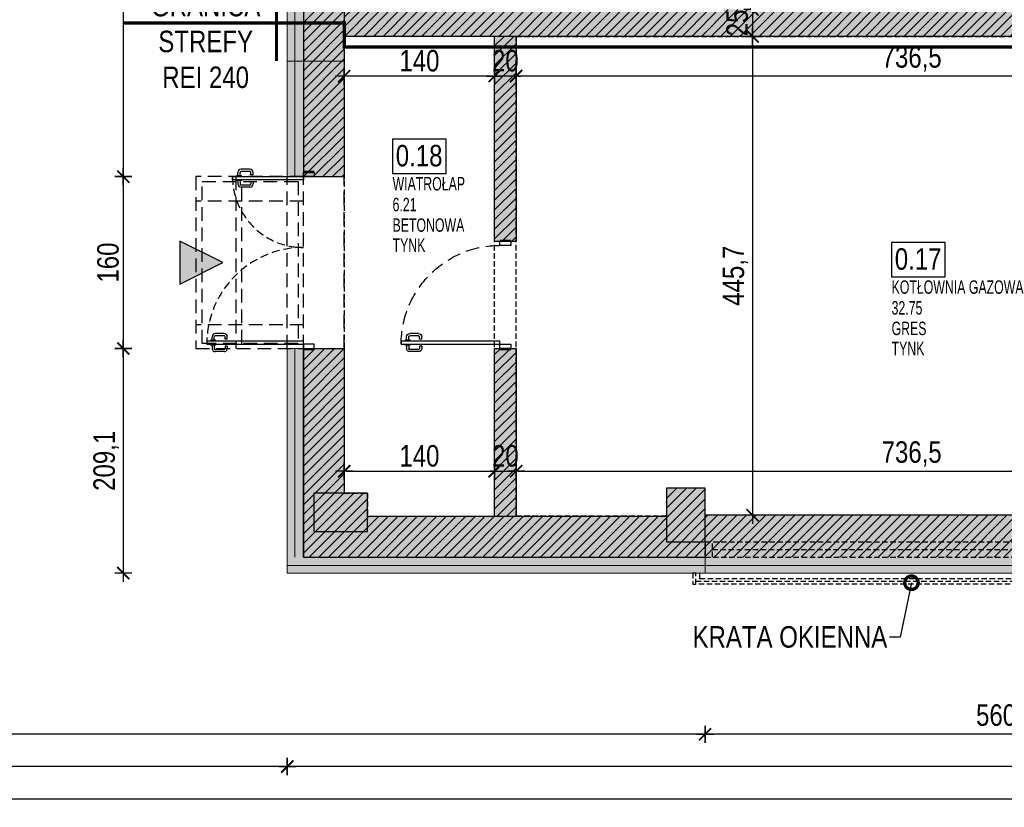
# Model space of a CAD drawing. Header units: millimetres. Extents: x 76192 to 88546, y 19309 to 25840.
# Tile 31 of 61: x 86490 to 87407, y 19309 to 20043. Entities that reach past the tile are written whole.
import ezdxf
from ezdxf import colors
from ezdxf.entities.mleader import LeaderData, LeaderLine
from ezdxf.math import Vec2, Vec3

# ---------------------------------------------------------------- set-up
doc = ezdxf.new("R2010")
doc.units = ezdxf.units.MM
for name, pattern in [('DASHED', [0.75, 0.5, -0.25]), ('DASHED2', [0.375, 0.25, -0.125]), ('DASHEDX2', [38.1, 25.4, -12.7])]:
    doc.linetypes.add(name, pattern=pattern)
doc.layers.get('DEFPOINTS').update_dxf_attribs({"lineweight": 9})
for name, color, linetype in [('_HSA_HATCH_WYPEŁNIENIA_PRZEGRÓD', 205, 'Continuous'), ('_HSA_NUMERACJA POMIESZCZEN', 43, 'Continuous'), ('_HSA_OPIS', 43, 'Continuous'), ('_HSA_PRZERYWANE', 153, 'DASHEDX2'), ('_HSA_STOLARKA_WEWNĘTRZNA', 132, 'Continuous'), ('_HSA_STOLARKA_ZEWNĘTRZNA', 132, 'Continuous'), ('_HSA_WIDOKOWE', 1, 'Continuous'), ('_HSA_WIDOKOWE_CIENKIE', 8, 'Continuous'), ('_HSA_WYM_100', 141, 'Continuous'), ('_HSA_ŚCIANY_DZIAŁOWE', 6, 'Continuous'), ('_HSA_ŚCIANY_KONSTRUKCYJNE', 3, 'Continuous'), ('_HSA_ŚCIANY_MUROWANE', 4, 'Continuous')]:
    doc.layers.add(name, color=color, linetype=linetype)
for name, color, linetype, true_color in [('_HSA_HATCH_WYPEŁNIENIA_PRZEGRÓD_P_POŻ', 7, 'Continuous', 0xef8a8a), ('_HSA_WYDZIELENIA_POŻAROWE_240_MIN', 7, 'DASHED2', 0xab1603), ('_HSA_WYDZIELENIA_POŻAROWE_60_MIN', 7, 'DASHED2', 0x1428e1)]:
    doc.layers.add(name, color=color, linetype=linetype, true_color=true_color)
doc.layers.add('_HSA_IZOLACJA_TERMICZNA', color=2, linetype='Continuous', lineweight=5)
doc.layers.add('_HSA_NUMERACJA POMIESZCZEN POMOC', color=7, linetype='Continuous', true_color=0x38940a, plot=False)
doc.layers.add('_HSA_POWIERZCHNIA_UŻYTKOWA', color=115, linetype='DASHED', plot=False)
doc.styles.add('ARIAL_100', font='Arial.ttf', dxfattribs={"width": 0.8, "height": 20})
doc.styles.add('ARIAL_50', font='Arial Narrow.ttf', dxfattribs={"width": 0.8, "height": 10})
doc.linetypes.add('BATTING', pattern='A,0.00254,-2.54,[134,ltypeshp.shx,S=2.54,R=0,X=-2.54,Y=0],-5.08,[134,ltypeshp.shx,S=2.54,R=180,X=2.54,Y=0],-2.54', length=10.16254)
doc.dimstyles.new('WYM_WEWN_100', dxfattribs={"dimtxt": 20, "dimasz": 2, "dimexe": 10, "dimexo": 0, "dimgap": 4, "dimtad": 1, "dimdec": 1, "dimrnd": 0.1, "dimtxsty": 'ARIAL_100', "dimblk": 'Wym-03', "dimcen": 0, "dimdle": 10, "dimse1": 1, "dimse2": 1, "dimclrt": 256, "dimazin": 2, "dimtfac": 1, "dimtdec": 1, "dimtix": 1, "dimtmove": 2, "dimatfit": 0, "dimfxl": 1, "dimtolj": 1, "dimtzin": 0, "dimarcsym": 0})

# ---------------------------------------------------------------- blocks, each defined once
blk = doc.blocks.new('A$C0ec6a0bf')
at = {"linetype": 'ByBlock', "ltscale": 10}
for points in [[(-578.35, -10.41), (-575.48, -10.41), (-575.48, 0), (-578.35, 0)], [(2.35, -10.41), (5.22, -10.41), (5.22, 0), (2.35, 0)], [(-575.48, -7.47), (2.35, -7.47), (2.35, -10.41), (-575.48, -10.41)]]:
    blk.add_lwpolyline(points, close=True, dxfattribs=at)
blk = doc.blocks.new('*U110')
at = {"linetype": 'ByBlock', "ltscale": 10}
for p, q in [((0, 14), (560.63, 14)), ((0, 0), (0, 14)), ((7, 0), (7, 14)), ((553.63, 14), (553.63, 0)), ((560.63, 14), (560.63, 0)), ((0, 0), (560.63, 0)), ((7, 7), (553.63, 7))]:
    blk.add_line(p, q, dxfattribs=at)
blk = doc.blocks.new('*U124')
for p, q in [((87.175, 75.86), (87.175, 84)), ((89.175, 75.86), (89.175, 84)), ((93.275, 87), (90.175, 87)), ((93.275, 85), (90.175, 85)), ((93.275, 88.25), (94.075, 88.25)), ((93.275, 83.75), (93.275, 88.25)), ((94.075, 83.75), (93.275, 83.75)), ((97.8, 88.25), (97, 88.25)), ((97, 83.75), (97.8, 83.75)), ((97.8, 83.75), (97.8, 88.25)), ((97.8, 87), (100.9, 87)), ((97.8, 85), (100.9, 85)), ((101.9, 75.86), (101.9, 84)), ((103.9, 75.86), (103.9, 84)), ((92.275, 74.86), (90.175, 74.86)), ((92.275, 72.86), (92.275, 74.86)), ((98.8, 72.86), (98.8, 74.86)), ((98.8, 74.86), (100.9, 74.86)), ((92.275, 72.86), (90.175, 72.86)), ((98.8, 72.86), (100.9, 72.86))]:
    blk.add_line(p, q)
for points in [[(97, 0), (94.075, 0), (94.075, 92), (97, 92)], [(1, 0), (1, -10), (5, -10), (5, 0)], [(97, 0), (97, -10), (101, -10), (101, 0)]]:
    blk.add_lwpolyline(points, close=True)
for points in [[(0, 0), (0, -10)], [(102, 0), (102, -10)]]:
    blk.add_lwpolyline(points)
at = {"linetype": 'DASHED', "ltscale": 25}
blk.add_arc((97, 0), 92, 90, 180, dxfattribs=at)
for centre, radius, start, end in [((90.175, 84), 3, 90, 180), ((90.175, 84), 1, 90, 180), ((100.9, 84), 3, 0, 90), ((100.9, 84), 1, 0, 90), ((90.175, 75.86), 3, 180, 270), ((90.175, 75.86), 1, 180, 270), ((100.9, 75.86), 3, 270, 0), ((100.9, 75.86), 1, 270, 0)]:
    blk.add_arc(centre, radius, start, end)
blk = doc.blocks.new('*U130')
for p, q in [((-90.8, 85), (-93.9, 85)), ((-90.8, 83), (-93.9, 83)), ((-90.8, 86.25), (-90, 86.25)), ((-90.8, 81.75), (-90.8, 86.25)), ((-86.275, 86.25), (-87.075, 86.25)), ((-86.275, 81.75), (-86.275, 86.25)), ((-86.275, 85), (-83.175, 85)), ((-86.275, 83), (-83.175, 83)), ((-96.9, 73.86), (-96.9, 82)), ((-94.9, 73.86), (-94.9, 82)), ((-90, 81.75), (-90.8, 81.75)), ((-87.075, 81.75), (-86.275, 81.75)), ((-82.175, 73.86), (-82.175, 82)), ((-80.175, 73.86), (-80.175, 82)), ((-91.8, 72.86), (-93.9, 72.86)), ((-91.8, 70.86), (-93.9, 70.86)), ((-91.8, 70.86), (-91.8, 72.86)), ((-85.275, 70.86), (-85.275, 72.86)), ((-85.275, 72.86), (-83.175, 72.86)), ((-85.275, 70.86), (-83.175, 70.86)), ((56.175, 49.86), (56.175, 58)), ((58.175, 49.86), (58.175, 58)), ((62.275, 61), (59.175, 61)), ((62.275, 59), (59.175, 59)), ((62.275, 62.25), (63.075, 62.25)), ((62.275, 57.75), (62.275, 62.25)), ((63.075, 57.75), (62.275, 57.75)), ((66.8, 62.25), (66, 62.25)), ((66, 57.75), (66.8, 57.75)), ((66.8, 57.75), (66.8, 62.25)), ((66.8, 61), (69.9, 61)), ((66.8, 59), (69.9, 59)), ((70.9, 49.86), (70.9, 58)), ((72.9, 49.86), (72.9, 58)), ((61.275, 48.86), (59.175, 48.86)), ((61.275, 46.86), (59.175, 46.86)), ((61.275, 46.86), (61.275, 48.86)), ((67.8, 46.86), (67.8, 48.86)), ((67.8, 48.86), (69.9, 48.86)), ((67.8, 46.86), (69.9, 46.86))]:
    blk.add_line(p, q)
for points in [[(-90, 0), (-87.075, 0), (-87.075, 90), (-90, 90)], [(66, 0), (63.075, 0), (63.075, 66), (66, 66)], [(70, 0), (70, -10), (66, -10), (66, 0)], [(-94, 0), (-94, -10), (-90, -10), (-90, 0)]]:
    blk.add_lwpolyline(points, close=True)
for points in [[(71, 0), (71, -10)], [(-95, 0), (-95, -10)]]:
    blk.add_lwpolyline(points)
for centre, radius, start, end in [((-93.9, 82), 3, 90, 180), ((-93.9, 82), 1, 90, 180), ((-83.175, 82), 3, 0, 90), ((-83.175, 82), 1, 0, 90), ((-93.9, 73.86), 3, 180, 270), ((-93.9, 73.86), 1, 180, 270), ((-83.175, 73.86), 3, 270, 0), ((-83.175, 73.86), 1, 270, 0), ((59.175, 58), 3, 90, 180), ((59.175, 58), 1, 90, 180), ((69.9, 58), 3, 0, 90), ((69.9, 58), 1, 0, 90), ((59.175, 49.86), 3, 180, 270), ((59.175, 49.86), 1, 180, 270), ((69.9, 49.86), 3, 270, 0), ((69.9, 49.86), 1, 270, 0)]:
    blk.add_arc(centre, radius, start, end)
at = {"linetype": 'DASHED', "ltscale": 15}
for centre, radius, start, end in [((-90, 0), 90, 0, 90), ((66, 0), 66, 90, 180)]:
    blk.add_arc(centre, radius, start, end, dxfattribs=at)
blk = doc.blocks.new('A$C181A6C00')
blk.add_hatch(color=256).paths.add_polyline_path([(50, -25), (0, 0), (50, 25)])
blk.add_lwpolyline([(50, -25), (0, 0), (50, 25), (50, -25)])
blk = doc.blocks.new('NUMERACJA_POMIESZCZEŃ_200')
blk.add_lwpolyline([(50, 31.85), (0, 31.85), (0, 0), (50, 0)], close=True)
at = {"style": 'ARIAL_100', "width": 0.8}
blk.add_attdef('OPIS_TABELKA', (2.96, 6.47), '', height=20, dxfattribs=at)
at = {"layer": '_HSA_NUMERACJA POMIESZCZEN POMOC', "style": 'ARIAL_50', "width": 0.8}
for tag, p in [('NAZWA', (0, -15.93)), ('POWIERZCHNIA', (0, -35.3)), ('POSADZKA', (0, -54.39)), ('SUFIT', (0, -73.08))]:
    blk.add_attdef(tag, p, '', height=12.5, dxfattribs=at)
blk = doc.blocks.new('_DotSmall')
at = {"color": 0, "linetype": 'ByBlock', "const_width": 0.5}
blk.add_lwpolyline([(-0.0625, 0, 1), (0.0625, 0, 1)], format="xyb", close=True, dxfattribs=at)
blk = doc.blocks.new('Wym-03')
for p, q in [((-4, 0), (4, 0)), ((0, 4), (0, -4))]:
    blk.add_line(p, q)
blk.add_lwpolyline([(-2.83, -2.83, 0.8, 0.8, 0), (2.83, 2.83, 0.05, 0.05, 0)], format="xyseb")
blk = doc.blocks.new('*D684')
at = {"layer": '_HSA_WYM_100', "color": 0, "lineweight": -2}
blk.add_line((87686.81, 19377.42), (87130.19, 19377.42), dxfattribs=at)
at = {"layer": 'DEFPOINTS', "color": 0}
for p in [(87128.19, 19527.42), (87688.81, 19527.42), (87128.19, 19377.42)]:
    blk.add_point(p, dxfattribs=at)
at = {"layer": '_HSA_WYM_100', "color": 0, "lineweight": -2, "xscale": 2, "yscale": 2, "zscale": 2, "rotation": 180}
blk.add_blockref('Wym-03', (87128.19, 19377.42), dxfattribs=at)
at = {"layer": '_HSA_WYM_100', "color": 0, "lineweight": -2, "xscale": 2, "yscale": 2, "zscale": 2}
blk.add_blockref('Wym-03', (87688.81, 19377.42), dxfattribs=at)
at = {"layer": '_HSA_WYM_100', "insert": (87408.5, 19393.44), "char_height": 20, "attachment_point": 5, "style": 'ARIAL_100'}
blk.add_mtext('\\A1;560,6', dxfattribs=at)
blk = doc.blocks.new('*D685')
at = {"layer": '_HSA_WYM_100', "color": 0, "lineweight": -2}
blk.add_line((87126.19, 19377.42), (85552.33, 19377.42), dxfattribs=at)
at = {"layer": 'DEFPOINTS', "color": 0}
for p in [(85550.33, 21370.53), (87128.19, 19527.42), (85550.33, 19377.42)]:
    blk.add_point(p, dxfattribs=at)
at = {"layer": '_HSA_WYM_100', "color": 0, "lineweight": -2, "xscale": 2, "yscale": 2, "zscale": 2, "rotation": 180}
blk.add_blockref('Wym-03', (85550.33, 19377.42), dxfattribs=at)
at = {"layer": '_HSA_WYM_100', "color": 0, "lineweight": -2, "xscale": 2, "yscale": 2, "zscale": 2}
blk.add_blockref('Wym-03', (87128.19, 19377.42), dxfattribs=at)
at = {"layer": '_HSA_WYM_100', "insert": (86339.26, 19393.44), "char_height": 20, "attachment_point": 5, "style": 'ARIAL_100'}
blk.add_mtext('\\A1;1577,9', dxfattribs=at)
blk = doc.blocks.new('*D696')
at = {"layer": '_HSA_WYM_100', "color": 0, "lineweight": -2}
blk.add_line((88356.19, 19347.42), (86741.33, 19347.42), dxfattribs=at)
at = {"layer": 'DEFPOINTS', "color": 0}
for p in [(86739.33, 19527.42), (88358.19, 19527.42), (86739.33, 19347.42)]:
    blk.add_point(p, dxfattribs=at)
at = {"layer": '_HSA_WYM_100', "color": 0, "lineweight": -2, "xscale": 2, "yscale": 2, "zscale": 2, "rotation": 180}
blk.add_blockref('Wym-03', (86739.33, 19347.42), dxfattribs=at)
at = {"layer": '_HSA_WYM_100', "color": 0, "lineweight": -2, "xscale": 2, "yscale": 2, "zscale": 2}
blk.add_blockref('Wym-03', (88358.19, 19347.42), dxfattribs=at)
at = {"layer": '_HSA_WYM_100', "insert": (87548.76, 19363.44), "char_height": 20, "attachment_point": 5, "style": 'ARIAL_100'}
blk.add_mtext('\\A1;1618,9', dxfattribs=at)
blk = doc.blocks.new('*D697')
at = {"layer": '_HSA_WYM_100', "color": 0, "lineweight": -2}
blk.add_line((86737.33, 19347.42), (76433.33, 19347.42), dxfattribs=at)
at = {"layer": 'DEFPOINTS', "color": 0}
for p in [(76431.33, 21355.53), (86739.33, 19527.42), (76431.33, 19347.42)]:
    blk.add_point(p, dxfattribs=at)
at = {"layer": '_HSA_WYM_100', "color": 0, "lineweight": -2, "xscale": 2, "yscale": 2, "zscale": 2, "rotation": 180}
blk.add_blockref('Wym-03', (76431.33, 19347.42), dxfattribs=at)
at = {"layer": '_HSA_WYM_100', "color": 0, "lineweight": -2, "xscale": 2, "yscale": 2, "zscale": 2}
blk.add_blockref('Wym-03', (86739.33, 19347.42), dxfattribs=at)
at = {"layer": '_HSA_WYM_100', "insert": (81585.33, 19361.64), "char_height": 20, "attachment_point": 5, "style": 'ARIAL_100'}
blk.add_mtext('\\A1;10308', dxfattribs=at)
blk = doc.blocks.new('*D698')
at = {"layer": '_HSA_WYM_100', "color": 0, "lineweight": -2}
blk.add_line((76433.33, 19317.42), (88356.19, 19317.42), dxfattribs=at)
at = {"layer": 'DEFPOINTS', "color": 0}
for p in [(76431.33, 19347.42), (88358.19, 19347.42), (88358.19, 19317.42)]:
    blk.add_point(p, dxfattribs=at)
at = {"layer": '_HSA_WYM_100', "color": 0, "lineweight": -2, "xscale": 2, "yscale": 2, "zscale": 2, "rotation": 180}
blk.add_blockref('Wym-03', (76431.33, 19317.42), dxfattribs=at)
at = {"layer": '_HSA_WYM_100', "color": 0, "lineweight": -2, "xscale": 2, "yscale": 2, "zscale": 2}
blk.add_blockref('Wym-03', (88358.19, 19317.42), dxfattribs=at)
at = {"layer": '_HSA_WYM_100', "insert": (82394.76, 19333.44), "char_height": 20, "attachment_point": 5, "style": 'ARIAL_100'}
blk.add_mtext('\\A1;11926,9', dxfattribs=at)
blk = doc.blocks.new('*D724')
at = {"layer": '_HSA_WYM_100', "color": 0, "lineweight": -2}
blk.add_line((76281.33, 19529.42), (76281.33, 20202.14), dxfattribs=at)
at = {"layer": 'DEFPOINTS', "color": 0}
for p in [(76281.33, 20204.14), (86739.33, 20204.14), (86739.33, 19527.42)]:
    blk.add_point(p, dxfattribs=at)
at = {"layer": '_HSA_WYM_100', "color": 0, "lineweight": -2, "xscale": 2, "yscale": 2, "zscale": 2}
for p, rotation in [((76281.33, 20204.14), 90), ((76281.33, 19527.42), 270)]:
    blk.add_blockref('Wym-03', p, dxfattribs=dict(at, rotation=rotation))
at = {"layer": '_HSA_WYM_100', "insert": (76265.31, 19865.78), "char_height": 20, "attachment_point": 5, "rotation": 90, "style": 'ARIAL_100'}
blk.add_mtext('\\A1;676,7', dxfattribs=at)
blk = doc.blocks.new('*D730')
at = {"layer": '_HSA_WYM_100', "color": 0, "lineweight": -2}
blk.add_line((76251.33, 21353.53), (76251.33, 19529.42), dxfattribs=at)
at = {"layer": 'DEFPOINTS', "color": 0}
for p in [(76431.33, 21355.53), (76251.33, 19527.42), (86739.33, 19527.42)]:
    blk.add_point(p, dxfattribs=at)
at = {"layer": '_HSA_WYM_100', "color": 0, "lineweight": -2, "xscale": 2, "yscale": 2, "zscale": 2}
for p, rotation in [((76251.33, 21355.53), 90), ((76251.33, 19527.42), 270)]:
    blk.add_blockref('Wym-03', p, dxfattribs=dict(at, rotation=rotation))
at = {"layer": '_HSA_WYM_100', "insert": (76235.31, 20441.48), "char_height": 20, "attachment_point": 5, "rotation": 90, "style": 'ARIAL_100'}
blk.add_mtext('\\A1;1828,1', dxfattribs=at)
blk = doc.blocks.new('*D759')
at = {"layer": '_HSA_WYM_100', "color": 0, "lineweight": -2}
blk.add_line((86586.68, 20363.53), (86586.68, 19898.53), dxfattribs=at)
at = {"layer": 'DEFPOINTS', "color": 0}
for p in [(86739.33, 20365.53), (86586.68, 19896.53), (86739.33, 19896.53)]:
    blk.add_point(p, dxfattribs=at)
at = {"layer": '_HSA_WYM_100', "color": 0, "lineweight": -2, "xscale": 2, "yscale": 2, "zscale": 2}
for p, rotation in [((86586.68, 20365.53), 90), ((86586.68, 19896.53), 270)]:
    blk.add_blockref('Wym-03', p, dxfattribs=dict(at, rotation=rotation))
at = {"layer": '_HSA_WYM_100', "insert": (86572.47, 20131.03), "char_height": 20, "attachment_point": 5, "rotation": 90, "style": 'ARIAL_100'}
blk.add_mtext('\\A1;469', dxfattribs=at)
blk = doc.blocks.new('*D760')
at = {"layer": '_HSA_WYM_100', "color": 0, "lineweight": -2}
blk.add_line((86586.68, 19894.53), (86586.68, 19738.53), dxfattribs=at)
at = {"layer": 'DEFPOINTS', "color": 0}
for p in [(86739.33, 19896.53), (86586.68, 19736.53), (86739.33, 19736.53)]:
    blk.add_point(p, dxfattribs=at)
at = {"layer": '_HSA_WYM_100', "color": 0, "lineweight": -2, "xscale": 2, "yscale": 2, "zscale": 2}
for p, rotation in [((86586.68, 19896.53), 90), ((86586.68, 19736.53), 270)]:
    blk.add_blockref('Wym-03', p, dxfattribs=dict(at, rotation=rotation))
at = {"layer": '_HSA_WYM_100', "insert": (86572.47, 19816.53), "char_height": 20, "attachment_point": 5, "rotation": 90, "style": 'ARIAL_100'}
blk.add_mtext('\\A1;160', dxfattribs=at)
blk = doc.blocks.new('*D761')
at = {"layer": '_HSA_WYM_100', "color": 0, "lineweight": -2}
blk.add_line((86586.68, 19734.53), (86586.68, 19529.42), dxfattribs=at)
at = {"layer": 'DEFPOINTS', "color": 0}
for p in [(86739.33, 19736.53), (86586.68, 19527.42), (86739.33, 19527.42)]:
    blk.add_point(p, dxfattribs=at)
at = {"layer": '_HSA_WYM_100', "color": 0, "lineweight": -2, "xscale": 2, "yscale": 2, "zscale": 2}
for p, rotation in [((86586.68, 19736.53), 90), ((86586.68, 19527.42), 270)]:
    blk.add_blockref('Wym-03', p, dxfattribs=dict(at, rotation=rotation))
at = {"layer": '_HSA_WYM_100', "insert": (86570.66, 19631.98), "char_height": 20, "attachment_point": 5, "rotation": 90, "style": 'ARIAL_100'}
blk.add_mtext('\\A1;209,1', dxfattribs=at)
blk = doc.blocks.new('*U837')
at = {"transparency": 33554559}
h = blk.add_hatch(color=256, dxfattribs=at)
h.dxf.hatch_style = 1
h.paths.add_polyline_path([(0, 53), (-200, 53), (-200, 0), (0, 0)])
at = {"linetype": 'DASHED2', "ltscale": 50, "const_width": 3}
blk.add_lwpolyline([(-200, -10), (0, -10)], dxfattribs=at)
at = {"layer": 'DEFPOINTS'}
blk.add_lwpolyline([(0, 53), (-200, 53), (-200, 0), (0, 0), (0, 53)], close=True, dxfattribs=at)
blk = doc.blocks.new('*D1157')
at = {"layer": '_HSA_WYM_100', "color": 0, "lineweight": -2}
for p, q in [((87172.42, 20054.14), (87172.42, 20056.14)), ((87172.42, 20052.14), (87172.42, 20027.14)), ((87172.42, 20025.14), (87172.42, 20023.14))]:
    blk.add_line(p, q, dxfattribs=at)
at = {"layer": 'DEFPOINTS', "color": 0}
for p in [(87167.76, 20052.14), (87172.42, 20027.14), (87172.42, 20027.14)]:
    blk.add_point(p, dxfattribs=at)
at = {"layer": '_HSA_WYM_100', "color": 0, "lineweight": -2, "xscale": 2, "yscale": 2, "zscale": 2}
for p, rotation in [((87172.42, 20052.14), 270), ((87172.42, 20027.14), 90)]:
    blk.add_blockref('Wym-03', p, dxfattribs=dict(at, rotation=rotation))
at = {"layer": '_HSA_WYM_100', "insert": (87158.2, 20039.64), "char_height": 20, "attachment_point": 5, "rotation": 90, "style": 'ARIAL_100'}
blk.add_mtext('\\A1;25', dxfattribs=at)
blk = doc.blocks.new('*D1158')
at = {"layer": '_HSA_WYM_100', "color": 0, "lineweight": -2}
blk.add_line((87172.42, 20025.14), (87172.42, 19583.42), dxfattribs=at)
at = {"layer": 'DEFPOINTS', "color": 0}
for p in [(87172.42, 20027.14), (87166.86, 19581.42), (87172.42, 19581.42)]:
    blk.add_point(p, dxfattribs=at)
at = {"layer": '_HSA_WYM_100', "color": 0, "lineweight": -2, "xscale": 2, "yscale": 2, "zscale": 2}
for p, rotation in [((87172.42, 20027.14), 90), ((87172.42, 19581.42), 270)]:
    blk.add_blockref('Wym-03', p, dxfattribs=dict(at, rotation=rotation))
at = {"layer": '_HSA_WYM_100', "insert": (87156.44, 19804.28), "char_height": 20, "attachment_point": 5, "rotation": 90, "style": 'ARIAL_100'}
blk.add_mtext('\\A1;445,7', dxfattribs=at)
blk = doc.blocks.new('*D1159')
at = {"layer": '_HSA_WYM_100', "color": 0, "lineweight": -2}
blk.add_line((87686.81, 19990.13), (86954.33, 19990.13), dxfattribs=at)
at = {"layer": 'DEFPOINTS', "color": 0}
for p in [(86952.33, 20027.14), (87688.81, 20027.14), (86952.33, 19990.13)]:
    blk.add_point(p, dxfattribs=at)
at = {"layer": '_HSA_WYM_100', "color": 0, "lineweight": -2, "xscale": 2, "yscale": 2, "zscale": 2, "rotation": 180}
blk.add_blockref('Wym-03', (86952.33, 19990.13), dxfattribs=at)
at = {"layer": '_HSA_WYM_100', "color": 0, "lineweight": -2, "xscale": 2, "yscale": 2, "zscale": 2}
blk.add_blockref('Wym-03', (87688.81, 19990.13), dxfattribs=at)
at = {"layer": '_HSA_WYM_100', "insert": (87320.57, 20006.15), "char_height": 20, "attachment_point": 5, "style": 'ARIAL_100'}
blk.add_mtext('\\A1;736,5', dxfattribs=at)
blk = doc.blocks.new('*D1160')
at = {"layer": '_HSA_WYM_100', "color": 0, "lineweight": -2}
for p, q in [((86930.33, 19990.13), (86928.33, 19990.13)), ((86952.33, 19990.13), (86932.33, 19990.13)), ((86954.33, 19990.13), (86956.33, 19990.13))]:
    blk.add_line(p, q, dxfattribs=at)
at = {"layer": 'DEFPOINTS', "color": 0}
for p in [(86932.33, 20027.14), (86952.33, 20027.14), (86932.33, 19990.13)]:
    blk.add_point(p, dxfattribs=at)
at = {"layer": '_HSA_WYM_100', "color": 0, "lineweight": -2, "xscale": 2, "yscale": 2, "zscale": 2}
blk.add_blockref('Wym-03', (86932.33, 19990.13), dxfattribs=at)
at = {"layer": '_HSA_WYM_100', "color": 0, "lineweight": -2, "xscale": 2, "yscale": 2, "zscale": 2, "rotation": 180}
blk.add_blockref('Wym-03', (86952.33, 19990.13), dxfattribs=at)
at = {"layer": '_HSA_WYM_100', "insert": (86942.33, 20004.35), "char_height": 20, "attachment_point": 5, "style": 'ARIAL_100'}
blk.add_mtext('\\A1;20', dxfattribs=at)
blk = doc.blocks.new('*D1161')
at = {"layer": '_HSA_WYM_100', "color": 0, "lineweight": -2}
blk.add_line((86930.33, 19990.13), (86794.33, 19990.13), dxfattribs=at)
at = {"layer": 'DEFPOINTS', "color": 0}
for p in [(86792.33, 20027.14), (86932.33, 20027.14), (86792.33, 19990.13)]:
    blk.add_point(p, dxfattribs=at)
at = {"layer": '_HSA_WYM_100', "color": 0, "lineweight": -2, "xscale": 2, "yscale": 2, "zscale": 2, "rotation": 180}
blk.add_blockref('Wym-03', (86792.33, 19990.13), dxfattribs=at)
at = {"layer": '_HSA_WYM_100', "color": 0, "lineweight": -2, "xscale": 2, "yscale": 2, "zscale": 2}
blk.add_blockref('Wym-03', (86932.33, 19990.13), dxfattribs=at)
at = {"layer": '_HSA_WYM_100', "insert": (86862.33, 20004.35), "char_height": 20, "attachment_point": 5, "style": 'ARIAL_100'}
blk.add_mtext('\\A1;140', dxfattribs=at)
blk = doc.blocks.new('*D1165')
at = {"layer": '_HSA_WYM_100', "color": 0, "lineweight": -2}
blk.add_line((86794.33, 19622.28), (86930.33, 19622.28), dxfattribs=at)
at = {"layer": 'DEFPOINTS', "color": 0}
for p in [(86932.33, 19622.28), (86792.33, 19602), (86932.33, 19602)]:
    blk.add_point(p, dxfattribs=at)
at = {"layer": '_HSA_WYM_100', "color": 0, "lineweight": -2, "xscale": 2, "yscale": 2, "zscale": 2, "rotation": 180}
blk.add_blockref('Wym-03', (86792.33, 19622.28), dxfattribs=at)
at = {"layer": '_HSA_WYM_100', "color": 0, "lineweight": -2, "xscale": 2, "yscale": 2, "zscale": 2}
blk.add_blockref('Wym-03', (86932.33, 19622.28), dxfattribs=at)
at = {"layer": '_HSA_WYM_100', "insert": (86862.33, 19636.49), "char_height": 20, "attachment_point": 5, "style": 'ARIAL_100'}
blk.add_mtext('\\A1;140', dxfattribs=at)
blk = doc.blocks.new('*D1166')
at = {"layer": '_HSA_WYM_100', "color": 0, "lineweight": -2}
for p, q in [((86930.33, 19622.28), (86928.33, 19622.28)), ((86932.33, 19622.28), (86952.33, 19622.28)), ((86954.33, 19622.28), (86956.33, 19622.28))]:
    blk.add_line(p, q, dxfattribs=at)
at = {"layer": 'DEFPOINTS', "color": 0}
for p in [(86952.33, 19622.28), (86932.33, 19602), (86952.33, 19580.42)]:
    blk.add_point(p, dxfattribs=at)
at = {"layer": '_HSA_WYM_100', "color": 0, "lineweight": -2, "xscale": 2, "yscale": 2, "zscale": 2}
blk.add_blockref('Wym-03', (86932.33, 19622.28), dxfattribs=at)
at = {"layer": '_HSA_WYM_100', "color": 0, "lineweight": -2, "xscale": 2, "yscale": 2, "zscale": 2, "rotation": 180}
blk.add_blockref('Wym-03', (86952.33, 19622.28), dxfattribs=at)
at = {"layer": '_HSA_WYM_100', "insert": (86942.33, 19636.49), "char_height": 20, "attachment_point": 5, "style": 'ARIAL_100'}
blk.add_mtext('\\A1;20', dxfattribs=at)
blk = doc.blocks.new('*D1167')
at = {"layer": '_HSA_WYM_100', "color": 0, "lineweight": -2}
blk.add_line((86954.33, 19622.28), (87686.81, 19622.28), dxfattribs=at)
at = {"layer": 'DEFPOINTS', "color": 0}
for p in [(87688.81, 19622.28), (86952.33, 19580.42), (87688.81, 19581.42)]:
    blk.add_point(p, dxfattribs=at)
at = {"layer": '_HSA_WYM_100', "color": 0, "lineweight": -2, "xscale": 2, "yscale": 2, "zscale": 2, "rotation": 180}
blk.add_blockref('Wym-03', (86952.33, 19622.28), dxfattribs=at)
at = {"layer": '_HSA_WYM_100', "color": 0, "lineweight": -2, "xscale": 2, "yscale": 2, "zscale": 2}
blk.add_blockref('Wym-03', (87688.81, 19622.28), dxfattribs=at)
at = {"layer": '_HSA_WYM_100', "insert": (87320.57, 19638.3), "char_height": 20, "attachment_point": 5, "style": 'ARIAL_100'}
blk.add_mtext('\\A1;736,5', dxfattribs=at)

msp = doc.modelspace()

# ---------------------------------------------------------------- hatches: boundary and pattern name
at = {"layer": '_HSA_HATCH_WYPEŁNIENIA_PRZEGRÓD'}
h = msp.add_hatch(color=256, dxfattribs=at)
h.paths.add_polyline_path([(88343.19, 19936.42), (88313.81, 19936.42), (88313.81, 19836.41), (88343.19, 19836.41), (88343.19, 19841.41), (88358.19, 19841.41), (88358.19, 19931.42), (88343.19, 19931.42)])
h.paths.add_polyline_path([(88343.19, 19666.41), (88313.81, 19666.41), (88313.81, 19610.42), (88278.81, 19610.42), (88278.81, 19580.42), (87917.19, 19580.42), (87917.19, 19527.42), (88358.19, 19527.42), (88358.19, 19661.41), (88343.19, 19661.41)])
h.paths.add_polyline_path([(87811.19, 19580.42), (87728.19, 19580.42), (87728.19, 19606.42), (87713.81, 19606.42), (87713.81, 19658.24), (87688.81, 19658.24), (87688.81, 19581.42), (87128.19, 19581.42), (87128.19, 19606.42), (87092.47, 19606.42), (87092.47, 19580.42), (86813.91, 19580.42), (86813.91, 19602), (86792.33, 19602), (86792.33, 19736.53), (86739.33, 19736.53), (86739.33, 19527.42), (87811.19, 19527.42)])
h.paths.add_polyline_path([(86792.33, 20365.53), (86739.33, 20365.53), (86739.33, 19896.53), (86792.33, 19896.53)])
h.paths.add_polyline_path([(86792.33, 20892.53), (86754.33, 20892.53), (86754.33, 20887.53), (86739.33, 20887.53), (86739.33, 20480.53), (86792.33, 20480.53)])
h.paths.add_polyline_path([(86792.33, 21112.41), (86739.33, 21112.41), (86739.33, 21015.53), (86754.33, 21015.53), (86754.33, 21010.53), (86792.33, 21010.53)])
h = msp.add_hatch(dxfattribs=at)
h.set_pattern_fill('ANSI31', color=256, scale=2, style=0)
h.set_pattern_definition([(45, (16933.797, 1317.1015), (-4.49012806, 4.49012806), [])])
h.paths.add_polyline_path([(88343.19, 19936.42), (88313.81, 19936.42), (88313.81, 19836.41), (88343.19, 19836.41)])
h.paths.add_polyline_path([(88343.19, 19666.41), (88313.81, 19666.41), (88313.81, 19610.42), (88278.81, 19610.42), (88278.81, 19580.42), (87917.19, 19580.42), (87917.19, 19542.42), (88343.19, 19542.42)])
h.paths.add_polyline_path([(87811.19, 19580.42), (87728.19, 19580.42), (87728.19, 19606.42), (87713.81, 19606.42), (87713.81, 19658.24), (87688.81, 19658.24), (87688.81, 19581.42), (87128.19, 19581.42), (87128.19, 19606.42), (87092.47, 19606.42), (87092.47, 19580.42), (86813.91, 19580.42), (86813.91, 19602), (86792.33, 19602), (86792.33, 19736.53), (86754.33, 19736.53), (86754.33, 19542.42), (87811.19, 19542.42)])
h.paths.add_polyline_path([(86792.33, 20365.53), (86754.33, 20365.53), (86754.33, 19896.53), (86792.33, 19896.53)])
h.paths.add_polyline_path([(86792.33, 20892.53), (86754.33, 20892.53), (86754.33, 20480.53), (86792.33, 20480.53)])
h.paths.add_polyline_path([(86792.33, 21112.41), (86754.33, 21112.41), (86754.33, 21010.53), (86792.33, 21010.53)])
h = msp.add_hatch(dxfattribs=at)
h.set_pattern_fill('ANSI31', color=256, scale=2, style=0)
h.set_pattern_definition([(45, (16000, 0), (-4.49012806, 4.49012806), [])])
h.paths.add_polyline_path([(87419.33, 20789.14), (86792.33, 20789.14), (86792.33, 20764.14), (87394.33, 20764.14), (87394.33, 20152.14), (87219.33, 20152.14), (87219.33, 20052.14), (86792.33, 20052.14), (86792.33, 20027.14), (87541.81, 20027.14), (87541.81, 20052.14), (87419.33, 20052.14)])
h.paths.add_polyline_path([(87371.85, 20126.04), (87371.85, 20052.14), (87289.86, 20052.14), (87289.86, 20126.04)], flags=16)
h.paths.add_polyline_path([(87356.97, 20107.83), (87356.97, 20068.13), (87305.19, 20068.13), (87305.19, 20107.83)], flags=0)
h.paths.add_polyline_path([(87280.6, 20126.04), (87280.6, 20096.7), (87250.68, 20096.7), (87250.68, 20126.04)], flags=16)
h.paths.add_polyline_path([(87280.6, 20081.74), (87280.6, 20052.4), (87250.68, 20052.4), (87250.68, 20081.74)], flags=16)
h.paths.add_polyline_path([(87706.81, 20052.14), (87641.81, 20052.14), (87641.81, 20027.14), (87688.81, 20027.14), (87688.81, 19911.42), (87706.81, 19911.42)])
h.paths.add_polyline_path([(87713.81, 19911.42), (87688.81, 19911.42), (87688.81, 19759.24), (87713.81, 19759.24)])
h = msp.add_hatch(dxfattribs=at)
h.set_pattern_fill('ANSI31', color=256, scale=2, style=0)
h.set_pattern_definition([(45, (54.9263, 1013.5614), (-4.49012806, 4.49012806), [])])
h.paths.add_polyline_path([(86952.33, 20027.14), (86932.33, 20027.14), (86932.33, 19836.53), (86952.33, 19836.53)])
h.paths.add_polyline_path([(86952.33, 19736.53), (86932.33, 19736.53), (86932.33, 19580.42), (86952.33, 19580.42)])
h = msp.add_hatch(color=256, dxfattribs=at)
h.paths.add_polyline_path([(86952.33, 20027.14), (86932.33, 20027.14), (86932.33, 19836.53), (86952.33, 19836.53)])
h.paths.add_polyline_path([(86952.33, 19736.53), (86932.33, 19736.53), (86932.33, 19580.42), (86952.33, 19580.42)])
at = {"layer": '_HSA_HATCH_WYPEŁNIENIA_PRZEGRÓD_P_POŻ'}
h = msp.add_hatch(color=256, dxfattribs=at)
h.dxf.hatch_style = 1
h.paths.add_polyline_path([(88023.81, 19658.24), (88008.81, 19658.24), (88008.81, 19580.42), (88023.81, 19580.42)])
h.paths.add_polyline_path([(88023.81, 19911.42), (87706.81, 19911.42), (87706.81, 20052.14), (87641.81, 20052.14), (87641.81, 20027.14), (87688.81, 20027.14), (87688.81, 19896.29), (88008.81, 19896.29), (88008.81, 19759.24), (88023.81, 19759.24)])
h.paths.add_polyline_path([(87541.81, 20052.14), (87250.68, 20052.4), (87219.33, 20052.14), (86792.33, 20052.14), (86792.33, 20027.14), (87541.81, 20027.14)])

# ---------------------------------------------------------------- linework, layer by layer
at = {"layer": '_HSA_IZOLACJA_TERMICZNA', "ltscale": 0.1}
for p, q in [((86739.33, 19896.53), (86739.33, 20365.53)), ((86739.33, 20365.53), (86739.33, 19896.53)), ((86754.33, 19896.53), (86739.33, 19896.53)), ((86739.33, 19527.42), (86739.33, 19736.53)), ((86739.33, 19736.53), (86739.33, 19527.42)), ((86754.33, 19736.53), (86739.33, 19736.53)), ((87128.19, 19542.42), (87128.19, 19527.42)), ((86739.33, 19527.42), (87811.19, 19527.42))]:
    msp.add_line(p, q, dxfattribs=at)
at = {"layer": '_HSA_IZOLACJA_TERMICZNA', "linetype": 'BATTING', "ltscale": 0.1}
for p, q in [((86746.33, 20365.53), (86746.33, 19896.53)), ((86746.33, 19736.53), (86746.33, 19542.42)), ((86739.33, 19534.42), (87811.19, 19534.42))]:
    msp.add_line(p, q, dxfattribs=at)
at = {"layer": '_HSA_POWIERZCHNIA_UŻYTKOWA', "ltscale": 10}
for points in [[(86932.33, 20027.14), (86792.33, 20027.14), (86792.33, 19602), (86813.91, 19602), (86813.91, 19580.42), (86932.33, 19580.42)], [(86952.33, 20027.14), (87688.81, 20027.14), (87688.81, 19581.42), (87128.19, 19581.42), (87128.19, 19606.42), (87092.47, 19606.42), (87092.47, 19580.42), (86952.33, 19580.42)]]:
    msp.add_lwpolyline(points, close=True, dxfattribs=at)
at = {"layer": '_HSA_PRZERYWANE', "ltscale": 0.5}
for p, q in [((86754.33, 19896.53), (86654.33, 19896.53)), ((86654.33, 19896.53), (86654.33, 19736.53)), ((86660.14, 19891.89), (86749.37, 19891.89)), ((86660.14, 19741.17), (86660.14, 19891.89)), ((86691.33, 19896.53), (86691.33, 19736.53)), ((86697.14, 19741.17), (86697.14, 19891.89)), ((86739.33, 19736.53), (86739.33, 19896.53)), ((86749.37, 19891.89), (86749.37, 19741.17)), ((86754.33, 19736.53), (86754.33, 19896.53)), ((86792.33, 19736.53), (86792.33, 19896.53)), ((86754.33, 19873.67), (86654.33, 19873.67)), ((86754.33, 19758.49), (86654.33, 19758.49)), ((86654.33, 19736.53), (86754.33, 19736.53)), ((86749.37, 19741.17), (86660.14, 19741.17))]:
    msp.add_line(p, q, dxfattribs=at)
at = {"layer": '_HSA_WIDOKOWE', "linetype": 'DASHED', "ltscale": 10}
msp.add_lwpolyline([(87123.19, 19527.42), (87123.19, 19522.42), (87693.81, 19522.42), (87693.81, 19527.42)], dxfattribs=at)
at = {"layer": '_HSA_WYDZIELENIA_POŻAROWE_240_MIN', "ltscale": 50, "const_width": 3}
msp.add_lwpolyline([(88015.95, 19377.42), (88015.95, 19580.42), (87998.81, 19580.42), (87998.81, 19886.42), (87678.81, 19886.42), (87678.81, 20017.14), (86792.33, 20017.14), (86792.33, 20039.64), (86586.68, 20039.64)], dxfattribs=at)
at = {"layer": '_HSA_ŚCIANY_DZIAŁOWE'}
for p, q in [((86932.33, 19836.53), (86932.33, 20027.14)), ((86952.33, 20027.14), (86952.33, 19836.53)), ((86932.33, 19836.53), (86952.33, 19836.53)), ((86932.33, 19580.42), (86932.33, 19736.53)), ((86932.33, 19736.53), (86952.33, 19736.53)), ((86952.33, 19736.53), (86952.33, 19580.42))]:
    msp.add_line(p, q, dxfattribs=at)
at = {"layer": '_HSA_ŚCIANY_KONSTRUKCYJNE'}
for points in [[(86813.91, 19566.28), (86813.91, 19602), (86763.91, 19602), (86763.91, 19566.28)], [(86813.91, 19566.28), (86813.91, 19602), (86763.91, 19602), (86763.91, 19566.28)], [(87092.47, 19556.42), (87128.19, 19556.42), (87128.19, 19606.42), (87092.47, 19606.42)]]:
    msp.add_lwpolyline(points, close=True, dxfattribs=at)
at = {"layer": '_HSA_ŚCIANY_MUROWANE'}
for p, q in [((86754.33, 20365.53), (86754.33, 19896.53)), ((86792.33, 20365.53), (86792.33, 19896.53)), ((87541.81, 20027.14), (86792.33, 20027.14)), ((86754.33, 19896.53), (86792.33, 19896.53)), ((86754.33, 19736.53), (86754.33, 19542.42)), ((86754.33, 19542.42), (86754.33, 19736.53)), ((86754.33, 19736.53), (86792.33, 19736.53)), ((86792.33, 19736.53), (86792.33, 19602)), ((86813.91, 19580.42), (87092.47, 19580.42)), ((87688.81, 19581.42), (87128.19, 19581.42)), ((87128.19, 19556.42), (87128.19, 19542.42)), ((86754.33, 19542.42), (87128.19, 19542.42))]:
    msp.add_line(p, q, dxfattribs=at)

# ---------------------------------------------------------------- block references
at = {"layer": '_HSA_NUMERACJA POMIESZCZEN', "linetype": 'Continuous'}
for p, values in [((86837.33, 19899.59), {'SUFIT': 'TYNK', 'POSADZKA': 'BETONOWA', 'POWIERZCHNIA': '6.21', 'NAZWA': 'WIATROŁAP', 'OPIS_TABELKA': '0.18'}), ((87301.9, 19803.41), {'SUFIT': 'TYNK', 'POSADZKA': 'GRES', 'POWIERZCHNIA': '32.75', 'NAZWA': 'KOTŁOWNIA GAZOWA', 'OPIS_TABELKA': '0.17'})]:
    msp.add_blockref('NUMERACJA_POMIESZCZEŃ_200', p, dxfattribs=at).add_auto_attribs(values)
at = {"layer": '_HSA_STOLARKA_WEWNĘTRZNA', "xscale": -1, "rotation": 90}
msp.add_blockref('*U124', (86937.33, 19837.53), dxfattribs=at)
at = {"layer": '_HSA_STOLARKA_ZEWNĘTRZNA', "rotation": 89.99999999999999}
msp.add_blockref('*U130', (86754.33, 19830.53), dxfattribs=at)
at = {"layer": '_HSA_STOLARKA_ZEWNĘTRZNA', "linetype": 'DASHED', "ltscale": 10}
msp.add_blockref('*U110', (87128.19, 19542.42), dxfattribs=at)
at = {"layer": '_HSA_WIDOKOWE', "xscale": -0.8, "yscale": 0.8, "zscale": 0.8}
msp.add_blockref('A$C181A6C00', (86679.33, 19816.53), dxfattribs=at)
at = {"layer": '_HSA_WIDOKOWE_CIENKIE', "linetype": 'DASHED', "ltscale": 10}
msp.add_blockref('A$C0ec6a0bf', (87695.06, 19527.42), dxfattribs=at)
at = {"layer": '_HSA_WYDZIELENIA_POŻAROWE_60_MIN', "ltscale": 100, "rotation": 270.0000000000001}
msp.add_blockref('*U837', (86739.33, 20004.14), dxfattribs=at)

# ---------------------------------------------------------------- texts
at = {"layer": '_HSA_WYDZIELENIA_POŻAROWE_240_MIN', "insert": (86563.83, 20065.73), "char_height": 20, "width": 198.9867, "attachment_point": 1, "style": 'ARIAL_100'}
msp.add_mtext('\\pxqc;GRANICA\\PSTREFY\\PREI 240', dxfattribs=at)

# ---------------------------------------------------------------- dimensions: what is measured, and where the dimension line sits
at = {"layer": '_HSA_WYM_100'}
for base, p1, p2, picture, middle in [((85550.33, 19377.42), (87128.19, 19527.42), (85550.33, 21370.53), '*D685', (86339.26, 19393.44)), ((76431.33, 19347.42), (86739.33, 19527.42), (76431.33, 21355.53), '*D697', (81585.33, 19361.64)), ((86792.33, 19990.13), (86932.33, 20027.14), (86792.33, 20027.14), '*D1161', (86862.33, 20004.35)), ((86932.33, 19990.13), (86952.33, 20027.14), (86932.33, 20027.14), '*D1160', (86942.33, 20004.35)), ((87128.19, 19377.42), (87688.81, 19527.42), (87128.19, 19527.42), '*D684', (87408.5, 19393.44))]:
    dim = msp.add_linear_dim(base=base, p1=p1, p2=p2, dimstyle='WYM_WEWN_100', dxfattribs=at)
    dim.commit()
    dim.dimension.update_dxf_attribs({"geometry": picture, "text_midpoint": middle})
for base, p1, p2, angle, picture, middle in [((76251.33, 19527.42), (76431.33, 21355.53), (86739.33, 19527.42), 90, '*D730', (76235.31, 20441.48)), ((86586.68, 19896.53), (86739.33, 20365.53), (86739.33, 19896.53), 90, '*D759', (86572.47, 20131.03)), ((87172.42, 20027.14), (87167.76, 20052.14), (87172.42, 20027.14), 90, '*D1157', (87158.2, 20039.64)), ((87172.42, 19581.42), (87172.42, 20027.14), (87166.86, 19581.42), 90, '*D1158', (87156.44, 19804.28)), ((86586.68, 19736.53), (86739.33, 19896.53), (86739.33, 19736.53), 90, '*D760', (86572.47, 19816.53)), ((86586.68, 19527.42), (86739.33, 19736.53), (86739.33, 19527.42), 90, '*D761', (86570.66, 19631.98)), ((86952.33, 19622.28), (86932.33, 19602), (86952.33, 19580.42), 180, '*D1166', (86942.33, 19636.49)), ((87688.81, 19622.28), (86952.33, 19580.42), (87688.81, 19581.42), 180, '*D1167', (87320.57, 19638.3))]:
    dim = msp.add_linear_dim(base=base, p1=p1, p2=p2, angle=angle, dimstyle='WYM_WEWN_100', dxfattribs=at)
    dim.commit()
    dim.dimension.update_dxf_attribs({"geometry": picture, "text_midpoint": middle})
for p1, p2, distance, picture, middle in [((86739.33, 19527.42), (86739.33, 20204.14), 10458, '*D724', (76265.31, 19865.78)), ((87688.81, 20027.14), (86952.33, 20027.14), 37, '*D1159', (87320.57, 20006.15)), ((86792.33, 19602), (86932.33, 19602), 20.28, '*D1165', (86862.33, 19636.49)), ((88358.19, 19527.42), (86739.33, 19527.42), 180, '*D696', (87548.76, 19363.44)), ((76431.33, 19347.42), (88358.19, 19347.42), -30, '*D698', (82394.76, 19333.44))]:
    dim = msp.add_aligned_dim(p1=p1, p2=p2, distance=distance, dimstyle='WYM_WEWN_100', dxfattribs=at)
    dim.commit()
    dim.dimension.update_dxf_attribs({"geometry": picture, "text_midpoint": middle})

# ---------------------------------------------------------------- leaders
at = {"layer": '_HSA_OPIS'}
ml = msp.add_multileader_mtext('Standard', dxfattribs=at)
ml.set_content('KRATA OKIENNA', color=256, style='ARIAL_100')
ml.set_leader_properties()
ml.set_arrow_properties(name='DOTSMALL')
ml.build(insert=Vec2(0, 0))
ml.multileader.update_dxf_attribs({"dogleg_length": 10, "arrow_head_size": 25})
ctx = ml.context
ctx.base_point, ctx.char_height, ctx.arrow_head_size, ctx.plane_origin = Vec3(87116.17, 19467.91), 20, 25, Vec3(86563.48, 20320.85)
ctx.text_align_type = 2
notes = []
notes.append((ctx, [(0, (1, 1, 0), (87309.9, 19467.91), (-1, 0), 10, [(0, [(87320.43, 19518.46)], 0, [])])]))
ctx.mtext.insert, ctx.mtext.width, ctx.mtext.defined_height, ctx.mtext.alignment, ctx.mtext.line_spacing_factor = Vec3(87297.9, 19478.08), 329.0821, 173.28, 3, 0.8
for ctx, leaders in notes:
    for number, flags, end, landing, length, lines in leaders:
        leader = LeaderData()
        leader.index, (leader.has_last_leader_line, leader.has_dogleg_vector, leader.attachment_direction) = number, flags
        leader.last_leader_point, leader.dogleg_vector, leader.dogleg_length = Vec3(end), Vec3(landing), length
        for number, points, colour, breaks in lines:
            line = LeaderLine()
            line.index, line.vertices, line.color, line.breaks = number, Vec3.list(points), colors.encode_raw_color(colour), breaks
            leader.lines.append(line)
        ctx.leaders.append(leader)

doc.saveas('drawing.dxf')
